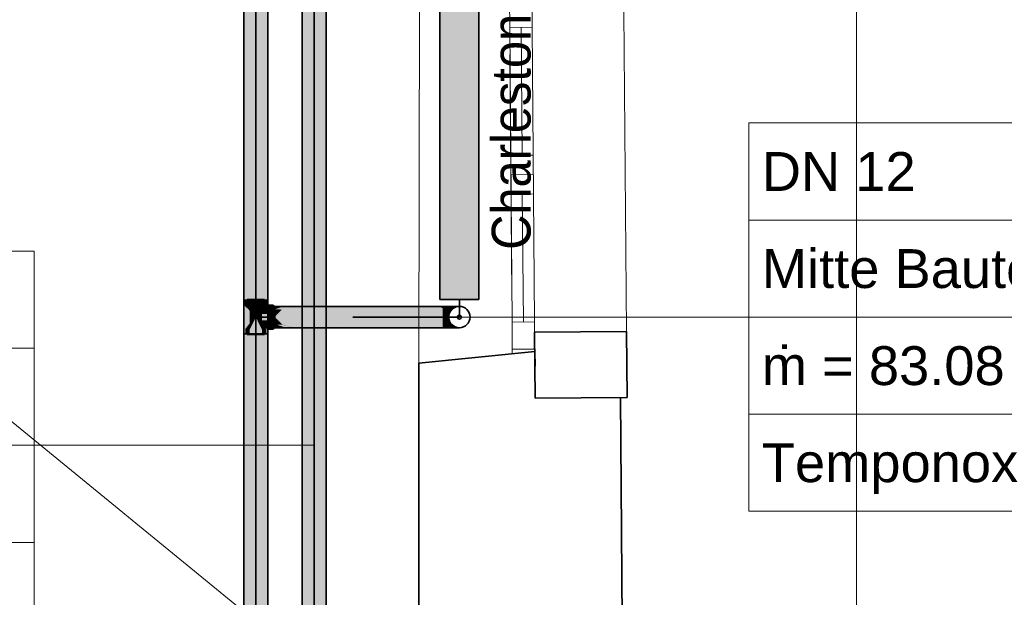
# Model space of a CAD drawing. Extents: x -208 to 552, y -140 to 454.
# Tile 35 of 47: x 238 to 289, y 221 to 250. Entities that reach past the tile are written whole.
import ezdxf
from ezdxf.lldxf.tags import DXFTag

# ---------------------------------------------------------------- set-up
doc = ezdxf.new("R2010")
doc.units = 0
doc.layers.get('0').update_dxf_attribs({"lineweight": 35})
for name, color, linetype, lineweight in [('0-Shading', 7, 'Continuous', 35), ('5_DG-BESTAND', 7, 'Continuous', 25), ('5_DG-FIRSTE-GRATE', 7, 'Continuous', 25), ('5_DG-NEU', 7, 'Continuous', 25), ('H_Heizkoerpertext', 7, 'Continuous', 35)]:
    doc.layers.add(name, color=color, linetype=linetype, lineweight=lineweight)
for name, color, linetype, lineweight, true_color in [('H_Heizkoerper', 1, 'Continuous', 35, 0xff0000), ('H_Heizkoerperflaeche', 7, 'Continuous', 35, 0xc0c0c0), ('H_Ruecklauf', 5, 'Continuous', 35, 0x0000ff), ('H_Ruecklauf_Beschriftung', 5, 'Continuous', 18, 0x0000ff), ('H_Vorlauf', 1, 'Continuous', 35, 0xff0000), ('H_Vorlauf_Beschriftung', 1, 'Continuous', 18, 0xff0000)]:
    doc.layers.add(name, color=color, linetype=linetype, lineweight=lineweight, true_color=true_color)
doc.styles.get("Standard").update_dxf_attribs({"font": 'arial.ttf'})
tags = doc.linetypes.add('ALL_S14', pattern=[0.002, 0.001, -0.001]).pattern_tags.tags
tags[6:7] = [DXFTag(74, 4), DXFTag(75, 0), DXFTag(340, '0'), DXFTag(46, 1.0), DXFTag(50, 0.0), DXFTag(44, 0.0), DXFTag(45, 0.0)]
tags[4:5] = [DXFTag(74, 4), DXFTag(75, 0), DXFTag(340, '0'), DXFTag(46, 1.0), DXFTag(50, 0.0), DXFTag(44, 0.0), DXFTag(45, 0.0)]

# ---------------------------------------------------------------- blocks, each defined once
blk = doc.blocks.new('Shading-A06HSU30NL', base_point=(253.809, 271.391))
at = {"layer": '0-Shading', "color": 14, "true_color": 0xa00000}
for points in [[(252.612, 269.924), (252.612, 177.406), (252.665, 269.924), (252.665, 177.406)], [(253.852, 269.924), (253.769, 269.924), (253.852, 235.308), (253.769, 235.18)], [(252.695, 268.438), (252.665, 267.605), (252.695, 177.406), (252.665, 177.428)], [(253.769, 235.18), (253.769, 200.48), (253.852, 235.308), (253.852, 200.428)]]:
    blk.add_solid(points, dxfattribs=at)
at = {"layer": '0-Shading', "color": 12, "true_color": 0xd90000}
for points in [[(252.695, 268.438), (252.695, 177.406), (252.922, 269.924), (252.922, 177.406)], [(253.573, 269.924), (253.542, 269.924), (253.737, 177.406), (253.542, 177.406)], [(253.573, 269.924), (253.737, 177.406), (253.737, 268.677)], [(253.737, 269.924), (253.737, 200.495), (253.769, 269.924), (253.769, 200.48)]]:
    blk.add_solid(points, dxfattribs=at)
at = {"layer": '0-Shading', "color": 1, "true_color": 0xfa0000}
for points in [[(252.922, 177.406), (253.232, 177.406), (252.922, 269.924), (253.232, 269.924)], [(253.232, 177.406), (253.542, 177.406), (253.232, 269.924), (253.542, 269.924)]]:
    blk.add_solid(points, dxfattribs=at)
blk = doc.blocks.new('Shading-A06HSU32NL', base_point=(250.769, 270.081))
at = {"layer": '0-Shading', "color": 172, "true_color": 0x0000d9}
for points in [[(249.695, 269.488), (249.695, 236.04), (249.922, 269.662), (249.922, 236.04)], [(250.542, 269.662), (250.542, 236.04), (250.769, 269.488), (250.769, 236.04)], [(249.922, 235.722), (249.922, 236.04), (249.695, 235.751), (249.695, 236.04)], [(249.922, 235.615), (249.922, 235.722), (249.695, 235.709), (249.695, 235.751)], [(249.883, 234.812), (249.823, 235.611), (249.695, 234.566), (249.695, 235.709)], [(249.695, 235.709), (249.922, 235.535), (249.922, 235.615)], [(250.769, 235.751), (250.769, 236.04), (250.542, 235.722), (250.542, 236.04)], [(250.769, 235.709), (250.769, 235.751), (250.542, 235.615), (250.542, 235.722)], [(250.542, 235.482), (250.769, 235.709), (250.64, 235.611)], [(250.769, 235.709), (250.542, 235.482), (250.616, 234.765), (250.552, 234.849)], [(250.542, 235.615), (250.542, 235.535), (250.769, 235.709)], [(250.769, 234.566), (250.769, 235.709), (250.616, 234.765)], [(249.922, 234.862), (249.922, 235.482), (249.883, 234.812), (249.823, 235.611)], [(249.922, 235.535), (249.823, 235.611), (249.922, 235.482)], [(250.64, 235.611), (250.542, 235.535), (250.542, 235.482)], [(250.542, 234.862), (250.552, 234.849), (250.542, 235.482)], [(249.695, 234.314), (249.886, 234.776), (249.695, 234.566), (249.883, 234.812)], [(249.695, 234.304), (249.91, 234.455), (249.695, 234.314), (249.886, 234.776)], [(249.886, 234.776), (249.922, 234.862), (249.883, 234.812)], [(249.922, 234.541), (249.922, 234.862), (249.91, 234.455), (249.886, 234.776)], [(250.542, 234.862), (250.552, 234.837), (250.552, 234.849)], [(250.542, 234.541), (250.559, 234.411), (250.542, 234.862), (250.552, 234.837)], [(250.552, 234.849), (250.552, 234.837), (250.616, 234.765), (250.606, 234.706)], [(250.552, 234.837), (250.559, 234.411), (250.606, 234.706)], [(250.573, 234.304), (250.606, 234.706), (250.559, 234.411)], [(250.573, 234.304), (250.769, 234.304), (250.606, 234.706), (250.769, 234.314)], [(250.606, 234.706), (250.769, 234.314), (250.616, 234.765), (250.769, 234.566)], [(249.91, 234.455), (249.695, 234.304), (249.89, 234.304)], [(249.89, 234.304), (249.695, 234.304), (249.695, 232.818)], [(249.922, 234.304), (249.89, 234.304), (249.695, 201.129), (249.695, 232.818)], [(249.922, 234.304), (249.695, 201.129), (249.922, 201.425)], [(249.922, 234.304), (249.91, 234.455), (249.89, 234.304)], [(249.91, 234.455), (249.922, 234.304), (249.922, 234.541)], [(250.542, 234.304), (250.559, 234.411), (250.542, 234.541)], [(250.559, 234.411), (250.542, 234.304), (250.573, 234.304)], [(250.573, 234.304), (250.542, 234.304), (250.769, 202.74), (250.542, 202.355)], [(250.769, 234.304), (250.573, 234.304), (250.769, 232.818)], [(250.573, 234.304), (250.769, 202.74), (250.769, 232.818)]]:
    blk.add_solid(points, dxfattribs=at)
at = {"layer": '0-Shading', "color": 5, "true_color": 0x0000fa}
for points in [[(249.922, 269.662), (249.922, 236.04), (250.232, 269.726), (250.232, 236.04)], [(250.232, 269.726), (250.232, 236.04), (250.542, 269.662), (250.542, 236.04)], [(250.232, 235.711), (250.232, 236.04), (249.922, 235.722), (249.922, 236.04)], [(250.232, 235.581), (250.232, 235.711), (249.922, 235.615), (249.922, 235.722)], [(250.542, 235.722), (250.542, 236.04), (250.232, 235.711), (250.232, 236.04)], [(250.542, 235.615), (250.542, 235.722), (250.232, 235.581), (250.232, 235.711)], [(249.922, 235.615), (249.922, 235.535), (250.232, 235.581), (250.232, 235.471)], [(250.232, 235.471), (249.922, 235.535), (250.232, 235.374), (249.922, 235.482)], [(250.153, 235.012), (250.174, 235.055), (249.922, 235.482), (250.153, 235.333)], [(250.153, 235.012), (249.922, 235.482), (249.922, 234.862)], [(250.232, 235.374), (249.922, 235.482), (250.232, 235.282)], [(250.232, 235.172), (250.153, 235.333), (250.174, 235.055)], [(250.232, 235.282), (250.153, 235.333), (250.232, 235.172)], [(250.232, 235.172), (250.174, 235.055), (250.232, 234.304)], [(250.232, 235.581), (250.232, 235.471), (250.542, 235.615), (250.542, 235.535)], [(250.542, 235.535), (250.232, 235.471), (250.542, 235.482), (250.232, 235.374)], [(250.542, 235.482), (250.232, 235.374), (250.232, 235.282)], [(250.31, 235.333), (250.232, 235.172), (250.542, 234.862), (250.31, 235.012)], [(250.31, 235.333), (250.232, 235.282), (250.232, 235.172)], [(250.232, 235.172), (250.542, 234.304), (250.542, 234.541)], [(250.542, 234.304), (250.232, 235.172), (250.232, 234.304)], [(250.31, 235.333), (250.542, 234.862), (250.542, 235.482)], [(250.232, 234.304), (250.174, 235.055), (249.922, 234.304), (249.922, 234.541)], [(249.922, 234.541), (250.153, 235.012), (249.922, 234.862)], [(250.31, 235.012), (250.542, 234.541), (250.542, 234.862)], [(249.922, 234.304), (249.922, 201.425), (250.232, 234.304), (250.232, 201.873)], [(250.232, 234.304), (250.232, 201.873), (250.542, 234.304), (250.542, 202.355)]]:
    blk.add_solid(points, dxfattribs=at)
at = {"layer": '0-Shading', "color": 174, "true_color": 0x0000a0}
for points in [[(249.612, 269.25), (249.612, 236.04), (249.695, 269.488), (249.695, 236.04)], [(250.769, 269.488), (250.769, 236.04), (250.852, 269.25), (250.852, 236.04)], [(249.695, 235.751), (249.695, 236.04), (249.612, 235.792), (249.612, 236.04)], [(249.612, 234.304), (249.655, 235.771), (249.612, 235.792)], [(249.612, 234.304), (249.695, 234.304), (249.655, 235.771), (249.695, 235.709)], [(249.695, 235.709), (249.695, 235.751), (249.655, 235.771)], [(250.852, 235.792), (250.852, 236.04), (250.769, 235.751), (250.769, 236.04)], [(250.769, 235.709), (250.769, 234.314), (250.809, 235.771), (250.769, 234.312)], [(250.809, 235.771), (250.769, 234.312), (250.852, 234.304), (250.77, 234.304)], [(250.809, 235.771), (250.769, 235.751), (250.769, 235.709)], [(250.809, 235.771), (250.852, 234.304), (250.852, 235.792)], [(249.695, 234.304), (249.612, 234.304), (249.695, 232.818), (249.612, 230.463)], [(250.769, 234.314), (250.769, 234.304), (250.769, 234.312)], [(250.769, 234.312), (250.769, 234.304), (250.77, 234.304)], [(250.852, 230.463), (250.769, 234.304), (250.769, 232.818)], [(250.852, 230.463), (250.852, 233.566), (250.769, 234.304), (250.77, 234.304)], [(250.852, 233.566), (250.852, 234.304), (250.77, 234.304)], [(249.612, 230.463), (249.612, 201.066), (249.695, 232.818), (249.695, 201.129)], [(250.769, 232.818), (250.769, 202.74), (250.852, 230.463), (250.852, 202.926)]]:
    blk.add_solid(points, dxfattribs=at)
at = {"layer": '0-Shading', "color": 172, "true_color": 0x0000cd}
for points in [[(250.67, 235.611), (251.1, 235.709), (250.769, 235.709)], [(250.67, 235.611), (251.093, 235.611), (251.1, 235.709), (251.1, 235.614)], [(251.093, 235.611), (251.1, 235.611), (251.1, 235.614)], [(250.734, 234.734), (250.67, 234.734), (250.769, 234.635)], [(251.008, 234.708), (250.994, 234.734), (250.769, 234.635), (250.734, 234.734)], [(251.008, 234.708), (250.769, 234.635), (251.048, 234.635)], [(250.995, 234.734), (250.994, 234.734), (251.018, 234.711), (251.008, 234.708)], [(250.995, 234.734), (251.018, 234.711), (251.067, 234.734), (251.069, 234.726)], [(251.093, 234.635), (251.018, 234.711), (251.048, 234.635), (251.008, 234.708)], [(251.1, 234.635), (251.069, 234.726), (251.093, 234.635), (251.018, 234.711)], [(251.069, 234.726), (251.093, 234.734), (251.067, 234.734)], [(251.1, 234.635), (251.093, 234.734), (251.069, 234.726)], [(251.093, 234.734), (251.1, 234.635), (251.1, 234.73)], [(251.1, 234.73), (251.1, 234.734), (251.093, 234.734)]]:
    blk.add_solid(points, dxfattribs=at)
at = {"layer": '0-Shading', "color": 174, "true_color": 0x0000b0}
for points in [[(251.1, 235.709), (251.1, 235.771), (250.769, 235.709), (250.83, 235.771)], [(251.205, 235.654), (251.233, 235.669), (251.205, 235.722)], [(251.233, 235.669), (251.331, 235.722), (251.205, 235.722)], [(251.573, 235.561), (252.511, 235.722), (251.205, 235.576), (251.665, 235.722)], [(251.271, 235.597), (251.665, 235.722), (251.233, 235.669), (251.331, 235.722)], [(253.962, 235.561), (256.916, 235.722), (251.573, 235.561), (252.511, 235.722)], [(256.916, 235.722), (254.8, 235.607), (259.627, 235.722), (259.637, 235.718)], [(259.637, 235.718), (254.8, 235.607), (259.883, 235.619), (259.883, 235.561)], [(259.637, 235.718), (259.822, 235.722), (259.627, 235.722)], [(259.822, 235.722), (259.637, 235.718), (259.883, 235.638), (259.883, 235.619)], [(259.883, 235.638), (259.883, 235.722), (259.822, 235.722)], [(259.941, 235.561), (259.883, 235.722), (259.883, 235.638)], [(259.941, 235.561), (259.996, 235.561), (259.883, 235.722), (260.097, 235.722)], [(251.233, 235.669), (251.205, 235.654), (251.261, 235.616), (251.205, 235.58)], [(251.205, 235.58), (251.205, 235.576), (251.261, 235.616), (251.271, 235.597)], [(251.573, 235.561), (251.205, 235.576), (251.205, 235.561)], [(254.8, 235.607), (253.962, 235.561), (254.69, 235.561)], [(259.883, 235.561), (254.8, 235.607), (254.69, 235.561)], [(259.883, 235.638), (259.883, 235.619), (259.903, 235.612)], [(259.903, 235.612), (259.883, 235.619), (259.938, 235.565), (259.883, 235.561)], [(259.883, 235.561), (259.941, 235.561), (259.938, 235.565)], [(251.205, 234.783), (251.205, 234.768), (251.29, 234.783), (251.322, 234.773)], [(251.322, 234.773), (251.205, 234.768), (251.413, 234.745)], [(251.426, 234.622), (251.665, 234.622), (251.205, 234.765), (251.205, 234.768)], [(251.205, 234.768), (251.665, 234.622), (251.413, 234.745), (251.809, 234.622)], [(251.205, 234.691), (251.233, 234.675), (251.205, 234.765), (251.261, 234.728)], [(251.233, 234.675), (251.205, 234.691), (251.205, 234.622)], [(251.331, 234.622), (251.233, 234.675), (251.205, 234.622)], [(251.233, 234.675), (251.331, 234.622), (251.261, 234.728), (251.426, 234.622)], [(251.322, 234.773), (251.573, 234.783), (251.29, 234.783)], [(251.573, 234.783), (251.322, 234.773), (252.037, 234.675), (251.413, 234.745)], [(251.809, 234.622), (252.251, 234.622), (251.413, 234.745), (252.037, 234.675)], [(251.573, 234.783), (252.037, 234.675), (251.669, 234.767)], [(251.603, 234.783), (251.573, 234.783), (251.669, 234.767)], [(252.511, 234.622), (251.603, 234.783), (251.669, 234.767)], [(252.511, 234.622), (256.916, 234.622), (251.603, 234.783), (253.962, 234.783)], [(252.037, 234.675), (252.511, 234.622), (251.669, 234.767)], [(252.251, 234.622), (252.511, 234.622), (252.037, 234.675)], [(254.015, 234.783), (253.962, 234.783), (254.017, 234.78)], [(254.8, 234.738), (254.69, 234.783), (254.017, 234.78), (254.015, 234.783)], [(259.883, 234.622), (259.883, 234.783), (254.8, 234.738), (254.69, 234.783)], [(259.883, 234.622), (254.8, 234.738), (256.916, 234.622)], [(260.097, 234.622), (259.996, 234.783), (259.883, 234.622), (259.883, 234.783)], [(250.769, 234.635), (250.83, 234.573), (251.048, 234.635), (251.056, 234.627)], [(251.082, 234.601), (251.056, 234.627), (251.067, 234.573), (250.83, 234.573)], [(251.056, 234.627), (251.093, 234.635), (251.048, 234.635)], [(251.093, 234.635), (251.056, 234.627), (251.1, 234.632), (251.1, 234.583)], [(251.09, 234.573), (251.082, 234.601), (251.067, 234.573), (251.082, 234.601)], [(251.1, 234.583), (251.082, 234.601), (251.1, 234.573), (251.09, 234.573)], [(251.1, 234.632), (251.1, 234.635), (251.093, 234.635)]]:
    blk.add_solid(points, dxfattribs=at)
at = {"layer": '0-Shading', "color": 174, "true_color": 0x000090}
for points in [[(251.1, 235.771), (251.1, 235.792), (250.83, 235.771), (250.852, 235.792)], [(250.83, 234.573), (250.852, 234.552), (251.067, 234.573), (251.07, 234.571)], [(251.07, 234.571), (250.852, 234.552), (251.1, 234.552)], [(251.07, 234.571), (251.09, 234.573), (251.067, 234.573)], [(251.09, 234.573), (251.07, 234.571), (251.1, 234.564), (251.1, 234.552)], [(251.1, 234.564), (251.1, 234.573), (251.09, 234.573)]]:
    blk.add_solid(points, dxfattribs=at)
at = {"layer": '0-Shading', "color": 174, "true_color": 0x00009b}
for points in [[(251.112, 235.784), (251.1, 235.792), (251.1, 235.768)], [(251.1, 235.743), (251.176, 235.741), (251.1, 235.768), (251.112, 235.784)], [(251.205, 235.678), (251.205, 235.722), (251.1, 235.743), (251.176, 235.741)], [(251.205, 235.678), (251.1, 235.743), (251.1, 235.711)], [(251.1, 235.711), (251.1, 235.709), (251.205, 235.678), (251.205, 235.649)], [(251.205, 234.696), (251.1, 234.635), (251.205, 234.666), (251.1, 234.633)], [(251.205, 234.666), (251.1, 234.633), (251.176, 234.603), (251.1, 234.602)], [(251.205, 234.666), (251.176, 234.603), (251.205, 234.622)], [(251.176, 234.603), (251.1, 234.602), (251.112, 234.56), (251.1, 234.577)], [(251.1, 234.577), (251.1, 234.552), (251.112, 234.56)]]:
    blk.add_solid(points, dxfattribs=at)
at = {"layer": '0-Shading', "color": 172, "true_color": 0x0000cb}
for points in [[(251.205, 235.649), (251.1, 235.709), (251.205, 235.57), (251.1, 235.585)], [(251.1, 235.585), (251.1, 235.482), (251.205, 235.57), (251.205, 235.447)], [(251.205, 234.897), (251.1, 234.862), (251.205, 234.774), (251.1, 234.759)], [(251.1, 234.759), (251.1, 234.635), (251.205, 234.774), (251.205, 234.696)]]:
    blk.add_solid(points, dxfattribs=at)
at = {"layer": '0-Shading', "color": 174, "true_color": 0x0000ac}
for points in [[(260.095, 235.719), (259.996, 235.561), (260.15, 235.645)], [(260.097, 235.722), (260.095, 235.719), (260.292, 235.722), (260.15, 235.645)], [(260.292, 235.722), (260.15, 235.645), (260.291, 235.719), (260.171, 235.619)], [(260.291, 235.719), (260.296, 235.722), (260.292, 235.722)], [(260.15, 235.645), (259.996, 235.561), (260.171, 235.619), (260.101, 235.561)], [(260.121, 235.172), (260.149, 235.172), (260.13, 235.196)], [(260.248, 234.923), (260.149, 235.172), (260.225, 234.882), (260.121, 235.172)], [(260.13, 235.196), (260.149, 235.172), (260.225, 235.462), (260.248, 235.421)], [(260.225, 235.462), (260.248, 235.421), (260.233, 235.483), (260.257, 235.442)], [(260.257, 235.442), (260.304, 235.561), (260.233, 235.483), (260.261, 235.561)], [(260.097, 234.622), (260.296, 234.622), (259.996, 234.783), (260.121, 234.767)], [(260.121, 234.767), (260.101, 234.783), (259.996, 234.783)], [(260.225, 234.882), (260.256, 234.798), (260.248, 234.923), (260.304, 234.783)], [(260.256, 234.798), (260.261, 234.783), (260.304, 234.783)]]:
    blk.add_solid(points, dxfattribs=at)
at = {"layer": '0-Shading', "color": 174, "true_color": 0x0000a6}
for points in [[(260.291, 235.719), (260.171, 235.619), (260.29, 235.619), (260.219, 235.577)], [(260.29, 235.619), (260.467, 235.722), (260.291, 235.719), (260.296, 235.722)], [(260.121, 235.577), (260.101, 235.561), (260.192, 235.561)], [(260.219, 235.577), (260.171, 235.619), (260.192, 235.561), (260.121, 235.577)], [(260.121, 234.767), (260.29, 234.726), (260.101, 234.783), (260.219, 234.767)], [(260.219, 234.767), (260.192, 234.783), (260.101, 234.783)], [(260.296, 234.622), (260.467, 234.622), (260.121, 234.767), (260.29, 234.726)]]:
    blk.add_solid(points, dxfattribs=at)
at = {"layer": '0-Shading', "color": 174, "true_color": 0x00009d}
for points in [[(260.295, 235.577), (260.598, 235.722), (260.29, 235.619), (260.467, 235.722)], [(260.219, 235.577), (260.192, 235.561), (260.261, 235.561)], [(260.29, 235.619), (260.219, 235.577), (260.295, 235.577), (260.261, 235.561)], [(260.219, 234.767), (260.381, 234.726), (260.192, 234.783), (260.295, 234.767)], [(260.295, 234.767), (260.261, 234.783), (260.192, 234.783)], [(260.29, 234.726), (260.59, 234.626), (260.219, 234.767), (260.381, 234.726)], [(260.467, 234.622), (260.598, 234.622), (260.29, 234.726), (260.59, 234.626)]]:
    blk.add_solid(points, dxfattribs=at)
at = {"layer": '0-Shading', "color": 174, "true_color": 0x000092}
for points in [[(260.304, 235.561), (260.68, 235.722), (260.295, 235.577), (260.598, 235.722)], [(260.261, 235.561), (260.304, 235.561), (260.295, 235.577)], [(260.295, 234.767), (260.261, 234.783), (260.295, 234.767)], [(260.304, 234.783), (260.261, 234.783), (260.438, 234.726), (260.295, 234.767)], [(260.295, 234.767), (260.383, 234.725), (260.438, 234.726), (260.672, 234.626)], [(260.59, 234.626), (260.599, 234.622), (260.381, 234.726), (260.383, 234.725)], [(260.383, 234.725), (260.599, 234.622), (260.672, 234.626), (260.68, 234.622)], [(260.598, 234.622), (260.599, 234.622), (260.59, 234.626)]]:
    blk.add_solid(points, dxfattribs=at)
at = {"layer": '0-Shading', "color": 176, "true_color": 0x000085}
for points in [[(260.319, 235.561), (260.708, 235.722), (260.304, 235.561), (260.68, 235.722)], [(260.681, 234.622), (260.304, 234.783), (260.672, 234.626)], [(260.681, 234.622), (260.708, 234.622), (260.304, 234.783), (260.319, 234.783)], [(260.68, 234.622), (260.681, 234.622), (260.672, 234.626)]]:
    blk.add_solid(points, dxfattribs=at)
at = {"layer": '0-Shading', "color": 5, "true_color": 0x0000fd}
for points in [[(250.872, 235.333), (250.392, 235.333), (250.856, 235.172), (250.232, 235.172)], [(250.856, 235.172), (250.232, 235.172), (250.872, 235.012), (250.392, 235.012)], [(250.884, 235.333), (250.872, 235.333), (250.857, 235.172), (250.856, 235.172)], [(250.857, 235.172), (250.856, 235.172), (250.884, 235.012), (250.872, 235.012)], [(250.857, 235.172), (251.015, 235.172), (250.884, 235.333), (251.066, 235.333)], [(250.884, 235.012), (251.066, 235.012), (250.857, 235.172), (251.015, 235.172)], [(251.015, 235.172), (251.1, 235.172), (251.066, 235.333), (251.1, 235.333)], [(251.066, 235.012), (251.1, 235.012), (251.015, 235.172), (251.1, 235.172)]]:
    blk.add_solid(points, dxfattribs=at)
at = {"layer": '0-Shading', "color": 5, "true_color": 0x0000f5}
for points in [[(250.919, 235.482), (250.542, 235.482), (250.906, 235.441), (250.392, 235.333)], [(250.906, 235.441), (250.392, 235.333), (250.872, 235.333)], [(250.884, 235.333), (250.948, 235.45), (250.872, 235.333), (250.906, 235.441)], [(251.1, 235.482), (250.948, 235.45), (251.066, 235.333), (250.884, 235.333)], [(250.965, 235.482), (250.919, 235.482), (250.948, 235.45), (250.906, 235.441)], [(250.948, 235.45), (251.1, 235.482), (250.965, 235.482)], [(251.1, 235.482), (251.066, 235.333), (251.1, 235.367)], [(251.066, 235.333), (251.1, 235.333), (251.1, 235.367)], [(251.331, 235.319), (251.573, 235.561), (251.205, 235.516), (251.205, 235.561)], [(251.205, 235.516), (251.205, 235.193), (251.261, 235.428), (251.21, 235.199)], [(251.205, 235.193), (251.209, 235.193), (251.21, 235.199)], [(251.205, 235.172), (251.209, 235.193), (251.205, 235.193)], [(251.205, 235.172), (252.738, 235.172), (251.209, 235.193)], [(251.205, 235.172), (251.205, 235.151), (251.209, 235.151)], [(251.205, 235.172), (251.209, 235.151), (251.229, 235.148)], [(251.229, 235.148), (253.962, 234.783), (251.205, 235.172), (252.738, 235.172)], [(251.209, 235.193), (252.738, 235.172), (251.573, 235.561), (253.962, 235.561)], [(251.209, 235.193), (251.573, 235.561), (251.21, 235.199)], [(251.21, 235.199), (251.331, 235.319), (251.261, 235.428)], [(254.015, 235.561), (253.962, 235.561), (253.972, 235.172), (252.738, 235.172)], [(253.972, 235.172), (252.738, 235.172), (254.015, 234.783), (253.962, 234.783)], [(254.529, 235.172), (254.69, 235.561), (253.972, 235.172), (254.015, 235.561)], [(254.69, 234.783), (254.529, 235.172), (254.015, 234.783), (253.972, 235.172)], [(259.883, 235.172), (259.883, 235.561), (254.529, 235.172), (254.69, 235.561)], [(259.883, 234.783), (259.883, 235.172), (254.69, 234.783), (254.529, 235.172)], [(250.872, 235.012), (250.392, 235.012), (250.888, 234.961), (250.542, 234.862)], [(250.888, 234.961), (250.542, 234.862), (250.919, 234.862)], [(250.884, 235.012), (250.872, 235.012), (250.908, 234.967), (250.888, 234.961)], [(250.908, 234.967), (251.066, 235.012), (250.884, 235.012)], [(250.965, 234.862), (250.908, 234.967), (250.919, 234.862), (250.888, 234.961)], [(251.066, 235.012), (250.908, 234.967), (251.1, 234.862), (250.965, 234.862)], [(251.066, 235.012), (251.1, 234.862), (251.1, 234.978)], [(251.1, 234.978), (251.1, 235.012), (251.066, 235.012)], [(251.261, 234.916), (251.21, 235.145), (251.205, 234.829), (251.205, 235.151)], [(251.205, 235.151), (251.21, 235.145), (251.209, 235.151)], [(251.29, 234.783), (251.261, 234.916), (251.205, 234.783), (251.205, 234.829)], [(251.21, 235.145), (251.229, 235.148), (251.209, 235.151)], [(251.21, 235.145), (251.573, 234.783), (251.229, 235.148), (251.603, 234.783)], [(251.573, 234.783), (251.21, 235.145), (251.29, 234.783)], [(251.603, 234.783), (253.962, 234.783), (251.229, 235.148)]]:
    blk.add_solid(points, dxfattribs=at)
at = {"layer": '0-Shading', "color": 172, "true_color": 0x0000e4}
for points in [[(250.67, 235.611), (250.542, 235.482), (250.995, 235.611), (250.919, 235.482)], [(250.919, 235.482), (250.965, 235.482), (250.995, 235.611), (251.093, 235.611)], [(250.965, 235.482), (251.1, 235.482), (251.093, 235.611), (251.1, 235.611)], [(250.708, 234.862), (250.542, 234.862), (250.734, 234.734), (250.67, 234.734)], [(250.919, 234.862), (250.708, 234.862), (250.995, 234.734), (250.734, 234.734)], [(250.919, 234.862), (251.072, 234.755), (250.965, 234.862)], [(250.919, 234.862), (250.995, 234.734), (251.072, 234.755), (251.067, 234.734)], [(250.965, 234.862), (251.072, 234.755), (251.1, 234.862)], [(251.067, 234.734), (251.093, 234.734), (251.072, 234.755)], [(251.072, 234.755), (251.093, 234.734), (251.1, 234.862), (251.1, 234.734)]]:
    blk.add_solid(points, dxfattribs=at)
at = {"layer": '0-Shading', "color": 5, "true_color": 0x0000e7}
for points in [[(251.205, 235.447), (251.1, 235.482), (251.205, 235.205), (251.1, 235.303)], [(251.1, 235.303), (251.1, 235.172), (251.205, 235.205), (251.205, 235.172)], [(251.205, 235.172), (251.1, 235.172), (251.205, 235.14), (251.1, 235.041)], [(251.1, 235.041), (251.1, 234.862), (251.205, 235.14), (251.205, 234.897)]]:
    blk.add_solid(points, dxfattribs=at)
at = {"layer": '0-Shading', "color": 5, "true_color": 0x0000f4}
for points in [[(259.941, 235.561), (259.883, 235.172), (259.986, 235.466), (259.956, 235.184)], [(259.883, 235.172), (259.941, 235.561), (259.883, 235.561)], [(259.883, 235.172), (259.954, 235.172), (259.956, 235.184)], [(259.883, 234.783), (259.995, 234.791), (259.883, 235.172), (259.954, 235.172)], [(259.941, 235.561), (259.943, 235.557), (259.996, 235.561), (259.995, 235.554)], [(259.943, 235.557), (259.986, 235.466), (259.995, 235.554)], [(259.883, 234.783), (259.996, 234.783), (259.995, 234.791)]]:
    blk.add_solid(points, dxfattribs=at)
at = {"layer": '0-Shading', "color": 5, "true_color": 0x0000ec}
for points in [[(260.008, 235.209), (259.956, 235.184), (260.021, 235.172), (259.954, 235.172)], [(259.995, 234.791), (260.095, 234.812), (259.954, 235.172), (260.026, 235.149)], [(260.026, 235.149), (260.021, 235.172), (259.954, 235.172)], [(259.986, 235.466), (259.956, 235.184), (260.054, 235.331), (260.031, 235.22)], [(259.986, 235.466), (260.054, 235.331), (259.995, 235.554), (260.095, 235.533)], [(259.995, 235.554), (260.095, 235.533), (259.996, 235.561), (260.098, 235.546)], [(260.098, 235.546), (260.101, 235.561), (259.996, 235.561)], [(260.031, 235.22), (260.008, 235.209), (260.026, 235.196)], [(260.008, 235.209), (260.021, 235.172), (260.026, 235.196)], [(259.996, 234.783), (260.101, 234.783), (259.995, 234.791), (260.095, 234.812)]]:
    blk.add_solid(points, dxfattribs=at)
at = {"layer": '0-Shading', "color": 172, "true_color": 0x0000dd}
for points in [[(260.078, 235.172), (260.026, 235.196), (260.021, 235.172)], [(260.026, 235.149), (260.099, 235.099), (260.021, 235.172), (260.085, 235.149)], [(260.085, 235.149), (260.078, 235.172), (260.021, 235.172)], [(260.078, 235.172), (260.053, 235.228), (260.026, 235.196), (260.031, 235.22)], [(260.054, 235.331), (260.031, 235.22), (260.088, 235.267)], [(260.048, 235.234), (260.031, 235.22), (260.053, 235.228)], [(260.088, 235.267), (260.048, 235.234), (260.099, 235.246), (260.053, 235.228)], [(260.099, 235.246), (260.053, 235.228), (260.085, 235.196)], [(260.053, 235.228), (260.078, 235.172), (260.085, 235.196)], [(260.054, 235.331), (260.099, 235.246), (260.095, 235.533), (260.174, 235.501)], [(260.095, 235.533), (260.174, 235.501), (260.098, 235.546), (260.179, 235.519)], [(260.098, 235.546), (260.179, 235.519), (260.101, 235.561), (260.187, 235.546)], [(260.187, 235.546), (260.192, 235.561), (260.101, 235.561)], [(260.095, 234.812), (260.174, 234.844), (260.026, 235.149), (260.099, 235.099)], [(260.095, 234.812), (260.179, 234.825), (260.153, 234.835)], [(260.095, 234.812), (260.101, 234.783), (260.179, 234.825), (260.192, 234.783)], [(260.179, 234.825), (260.174, 234.844), (260.153, 234.835)]]:
    blk.add_solid(points, dxfattribs=at)
at = {"layer": '0-Shading', "color": 172, "true_color": 0x0000c7}
for points in [[(260.085, 235.196), (260.078, 235.172), (260.121, 235.172)], [(260.178, 235.013), (260.121, 235.172), (260.099, 235.099), (260.078, 235.172)], [(260.099, 235.246), (260.085, 235.196), (260.13, 235.196), (260.121, 235.172)], [(260.099, 235.246), (260.13, 235.196), (260.174, 235.501), (260.225, 235.462)], [(260.174, 235.501), (260.225, 235.462), (260.179, 235.519), (260.233, 235.483)], [(260.179, 235.519), (260.233, 235.483), (260.187, 235.546), (260.246, 235.519)], [(260.246, 235.519), (260.261, 235.561), (260.187, 235.546), (260.192, 235.561)], [(260.174, 234.844), (260.225, 234.882), (260.099, 235.099), (260.178, 235.013)], [(260.174, 234.844), (260.179, 234.825), (260.225, 234.882), (260.256, 234.798)], [(260.256, 234.798), (260.179, 234.825), (260.261, 234.783), (260.187, 234.798)], [(260.187, 234.798), (260.192, 234.783), (260.261, 234.783)]]:
    blk.add_solid(points, dxfattribs=at)
at = {"layer": '0-Shading', "color": 174, "true_color": 0x00008e}
for points in [[(260.149, 235.172), (260.158, 235.172), (260.248, 235.421), (260.244, 235.38)], [(260.244, 234.964), (260.158, 235.172), (260.248, 234.923), (260.149, 235.172)], [(260.244, 235.38), (260.319, 235.561), (260.248, 235.421), (260.304, 235.561)], [(260.304, 234.783), (260.319, 234.783), (260.248, 234.923), (260.244, 234.964)]]:
    blk.add_solid(points, dxfattribs=at)
blk = doc.blocks.new('Referenz-A06HSU36NL', base_point=(-177.958, -120.344))
at = {"layer": '5_DG-BESTAND', "color": 0, "lineweight": 13}
for p, q in [((258.686, 272.13), (258.626, 232.798)), ((269.172, 250.916), (269.312, 234.435))]:
    blk.add_line(p, q, dxfattribs=at)
at = {"layer": '5_DG-BESTAND', "color": 0, "lineweight": 35}
for p, q in [((264.582, 234.397), (269.312, 234.435)), ((264.609, 230.997), (264.582, 234.397)), ((269.312, 234.435), (269.339, 231.035)), ((258.626, 232.798), (264.591, 233.396)), ((264.591, 233.396), (264.602, 232.65)), ((258.618, 232.051), (258.626, 232.798)), ((258.618, 213.998), (258.618, 232.051)), ((269.339, 231.035), (264.609, 230.997)), ((268.997, 231.032), (269.46, 174.084))]:
    blk.add_line(p, q, dxfattribs=at)
at = {"layer": '5_DG-FIRSTE-GRATE', "color": 0, "linetype": 'ALL_S14', "lineweight": 18, "ltscale": 0.18}
for p, q in [((281.159, 336.412), (281.159, 174.084)), ((206.559, 255.248), (281.159, 194.194))]:
    blk.add_line(p, q, dxfattribs=at)
at = {"layer": '5_DG-NEU', "color": 0, "lineweight": 13}
for p, q in [((263.301, 250.094), (263.29, 251.494)), ((264.45, 251.503), (264.461, 250.103)), ((263.301, 250.094), (264.461, 250.103)), ((264.461, 250.103), (263.301, 250.094)), ((263.421, 234.919), (263.301, 250.094)), ((263.933, 243.511), (263.881, 250.098)), ((264.461, 250.103), (264.581, 234.928)), ((263.312, 248.694), (263.41, 236.319)), ((263.353, 243.506), (264.513, 243.516)), ((263.361, 242.506), (264.521, 242.516)), ((263.369, 241.506), (264.529, 241.516)), ((264.001, 234.924), (263.949, 241.511)), ((264.581, 234.928), (263.421, 234.919)), ((263.421, 234.919), (264.581, 234.928)), ((263.433, 233.519), (263.421, 234.919)), ((264.581, 234.928), (264.592, 233.528)), ((264.592, 233.528), (263.433, 233.519)), ((263.433, 233.519), (263.434, 233.28))]:
    blk.add_line(p, q, dxfattribs=at)
blk = doc.blocks.new('Heizkörper-A06HSU3GNL', base_point=(257.922, 233.286))
at = {"color": 0, "linetype": 'ByBlock', "lineweight": -2, "ltscale": 0.35}
for p, q in [((259.708, 269.192), (261.708, 269.192)), ((259.708, 236.072), (259.708, 269.192)), ((261.708, 269.192), (261.708, 236.072)), ((261.708, 236.072), (259.708, 236.072))]:
    blk.add_line(p, q, dxfattribs=at)
at = {"layer": 'H_Heizkoerperflaeche', "linetype": 'ByBlock', "lineweight": -2, "ltscale": 0.35}
blk.add_solid([(259.708, 269.192), (261.708, 269.192), (259.708, 236.072), (261.708, 236.072)], dxfattribs=at)
at = {"layer": 'H_Ruecklauf', "linetype": 'ByBlock', "lineweight": -2, "ltscale": 0.35}
blk.add_line((260.708, 236.072), (260.708, 235.172), dxfattribs=at)
blk.add_circle((260.708, 235.172), 0.1, dxfattribs=at)
at = {"layer": 'H_Vorlauf', "color": 0, "linetype": 'ByBlock', "lineweight": -2, "ltscale": 0.35}
for p, q in [((260.708, 269.192), (260.708, 270.792)), ((261.508, 270.392), (261.508, 269.592)), ((261.108, 269.992), (261.508, 269.992))]:
    blk.add_line(p, q, dxfattribs=at)
for radius in [0.4, 0.3, 0.2, 0.1]:
    blk.add_circle((260.708, 269.992), radius, dxfattribs=at)
at = {"layer": 'H_Heizkoerpertext', "linetype": 'ByBlock', "lineweight": -2, "ltscale": 0.35, "insert": (262.375, 238.637), "char_height": 2, "attachment_point": 1, "rotation": 90}
blk.add_mtext('{\\W0.9;\\fArial;Charleston 900 1656 100}', dxfattribs=at)
blk = doc.blocks.new('Rohr - 1703-A06HSU3SNL', base_point=(250.232, 235.172))
at = {"color": 0, "linetype": 'ByBlock', "lineweight": -2, "ltscale": 0.35}
for p, q in [((251.232, 235.172), (250.232, 235.172)), ((260.708, 235.172), (255.232, 235.172))]:
    blk.add_line(p, q, dxfattribs=at)
blk = doc.blocks.new('Bauteilbeschriftung-A06HSU3UNL', base_point=(259.883, 225.172))
at = {"color": 0, "lineweight": -2}
for p, q in [((275.611, 245.172), (311.464, 245.172)), ((275.611, 225.172), (275.611, 245.172)), ((275.611, 240.172), (311.464, 240.172)), ((275.611, 235.172), (311.464, 235.172)), ((275.611, 230.172), (311.464, 230.172)), ((311.464, 225.172), (275.611, 225.172))]:
    blk.add_line(p, q, dxfattribs=at)
at = {"color": 0, "linetype": 'ByBlock', "lineweight": -2, "ltscale": 0.18}
blk.add_line((275.611, 235.172), (259.883, 235.172), dxfattribs=at)
at = {"color": 0, "linetype": 'ByBlock', "lineweight": -2, "ltscale": 0.18, "char_height": 2, "attachment_point": 1}
for s, insert in [('{\\fArial;DN 12}', (276.277, 243.672)), ('{\\fArial;Mitte Bauteil = 5 cm ab FFB}', (276.277, 238.672)), ('{\\fArial;ṁ = 83.08 kg/h}', (276.277, 233.672)), ('{\\fArial;Temponox }', (276.277, 228.672))]:
    blk.add_mtext(s, dxfattribs=dict(at, insert=insert))
blk = doc.blocks.new('Rohr - 1703-A06HSU5ONL', base_point=(119.693, 235.172))
at = {"color": 0, "linetype": 'ByBlock', "lineweight": -2, "ltscale": 0.35}
blk.add_line((250.232, 235.172), (250.232, 336.67), dxfattribs=at)
blk = doc.blocks.new('T-Stück-A06HSU5SNL', base_point=(249.782, 234.272))
at = {"color": 0, "lineweight": -2}
for p, q in [((250.682, 236.072), (249.782, 236.072)), ((251.132, 234.722), (251.132, 235.622)), ((249.782, 234.272), (250.682, 234.272))]:
    blk.add_line(p, q, dxfattribs=at)
blk = doc.blocks.new('Rohr - 1703-A06HSU5WNL', base_point=(253.232, 175.784))
at = {"color": 0, "linetype": 'ByBlock', "lineweight": -2, "ltscale": 0.35}
blk.add_line((253.232, 175.784), (253.232, 270.792), dxfattribs=at)
blk = doc.blocks.new('Bauteilbeschriftung-A06HSU5YNL', base_point=(201.414, 218.569))
at = {"color": 0, "lineweight": -2}
for p, q in [((201.414, 238.569), (238.821, 238.569)), ((238.821, 238.569), (238.821, 218.569)), ((201.414, 233.569), (238.821, 233.569)), ((201.414, 228.569), (238.821, 228.569)), ((201.414, 223.569), (238.821, 223.569))]:
    blk.add_line(p, q, dxfattribs=at)
at = {"color": 0, "linetype": 'ByBlock', "lineweight": -2, "ltscale": 0.18}
blk.add_line((238.821, 228.569), (253.232, 228.569), dxfattribs=at)
blk = doc.blocks.new('Rohr - 1703-A06HSU64NL', base_point=(250.232, 199.444))
at = {"color": 0, "linetype": 'ByBlock', "lineweight": -2, "ltscale": 0.35}
blk.add_line((250.232, 199.444), (250.232, 235.172), dxfattribs=at)
blk = doc.blocks.new('Geometrie-A06HSU7ONL', base_point=(-78.254, 159.517))
at = {"layer": 'H_Ruecklauf', "lineweight": -2}
for p, q in [((249.612, 335.74), (249.612, 236.04)), ((250.852, 236.04), (250.852, 335.74)), ((249.612, 236.04), (249.975, 236.04)), ((249.612, 236.04), (249.612, 234.304)), ((249.975, 236.04), (249.612, 236.04)), ((249.975, 236.04), (250.488, 236.04)), ((250.488, 236.04), (249.975, 236.04)), ((250.488, 236.04), (250.852, 236.04)), ((250.852, 236.04), (250.488, 236.04)), ((250.769, 235.709), (250.67, 235.611)), ((250.67, 235.611), (250.769, 235.709)), ((250.83, 235.771), (250.769, 235.709)), ((250.769, 235.709), (250.83, 235.771)), ((250.852, 235.792), (250.83, 235.771)), ((250.83, 235.771), (250.852, 235.792)), ((250.852, 234.304), (250.852, 236.04)), ((251.1, 235.792), (250.852, 235.792)), ((251.1, 234.552), (251.1, 235.792)), ((251.1, 235.792), (251.205, 235.722)), ((251.1, 235.792), (251.1, 235.771)), ((251.1, 235.771), (251.1, 235.792)), ((251.1, 235.771), (251.1, 235.709)), ((251.1, 235.709), (251.1, 235.771)), ((251.1, 235.709), (251.1, 235.611)), ((251.1, 235.611), (251.1, 235.709)), ((251.205, 234.622), (251.205, 235.722)), ((259.883, 235.722), (251.205, 235.722)), ((251.205, 235.722), (251.205, 235.4)), ((259.883, 234.622), (259.883, 235.722)), ((260.097, 235.722), (259.883, 235.722)), ((259.883, 235.722), (259.883, 235.4)), ((260.296, 235.722), (260.097, 235.722)), ((260.467, 235.722), (260.296, 235.722)), ((260.598, 235.722), (260.467, 235.722)), ((260.68, 235.722), (260.598, 235.722)), ((260.708, 235.722), (260.68, 235.722)), ((250.392, 235.333), (250.232, 235.172)), ((250.232, 235.172), (250.392, 235.333)), ((250.232, 235.172), (250.392, 235.012)), ((250.392, 235.012), (250.232, 235.172)), ((250.542, 235.482), (250.392, 235.333)), ((250.392, 235.333), (250.542, 235.482)), ((250.67, 235.611), (250.542, 235.482)), ((250.542, 235.482), (250.67, 235.611)), ((251.1, 235.611), (251.1, 235.482)), ((251.1, 235.482), (251.1, 235.611)), ((251.1, 235.482), (251.1, 235.333)), ((251.1, 235.333), (251.1, 235.482)), ((251.1, 235.333), (251.1, 235.172)), ((251.1, 235.172), (251.1, 235.333)), ((251.1, 235.172), (251.1, 235.012)), ((251.1, 235.012), (251.1, 235.172)), ((251.205, 235.4), (251.205, 234.944)), ((259.883, 235.4), (259.883, 234.944)), ((250.392, 235.012), (250.542, 234.862)), ((250.542, 234.862), (250.392, 235.012)), ((250.542, 234.862), (250.67, 234.734)), ((250.67, 234.734), (250.542, 234.862)), ((250.67, 234.734), (250.769, 234.635)), ((250.769, 234.635), (250.67, 234.734)), ((251.1, 235.012), (251.1, 234.862)), ((251.1, 234.862), (251.1, 235.012)), ((251.1, 234.862), (251.1, 234.734)), ((251.1, 234.734), (251.1, 234.862)), ((251.1, 234.734), (251.1, 234.635)), ((251.1, 234.635), (251.1, 234.734)), ((251.205, 234.944), (251.205, 234.622)), ((259.883, 234.944), (259.883, 234.622)), ((249.612, 234.304), (249.612, 201.066)), ((249.612, 234.304), (249.975, 234.304)), ((249.975, 234.304), (249.612, 234.304)), ((249.975, 234.304), (250.488, 234.304)), ((250.488, 234.304), (249.975, 234.304)), ((250.488, 234.304), (250.852, 234.304)), ((250.852, 234.304), (250.488, 234.304)), ((250.769, 234.635), (250.83, 234.573)), ((250.83, 234.573), (250.769, 234.635)), ((250.83, 234.573), (250.852, 234.552)), ((250.852, 234.552), (250.83, 234.573)), ((251.1, 234.552), (250.852, 234.552)), ((250.852, 201.066), (250.852, 234.304)), ((251.1, 234.635), (251.1, 234.573)), ((251.1, 234.573), (251.1, 234.635)), ((251.1, 234.552), (251.205, 234.622)), ((251.1, 234.573), (251.1, 234.552)), ((251.1, 234.552), (251.1, 234.573)), ((251.205, 234.622), (259.883, 234.622)), ((260.097, 234.622), (259.883, 234.622)), ((260.296, 234.622), (260.097, 234.622)), ((260.467, 234.622), (260.296, 234.622)), ((260.598, 234.622), (260.467, 234.622)), ((260.68, 234.622), (260.598, 234.622)), ((260.708, 234.622), (260.68, 234.622))]:
    blk.add_line(p, q, dxfattribs=at)
blk.add_circle((260.708, 235.172), 0.55, dxfattribs=at)
blk.add_circle((260.708, 235.172), 0.55, dxfattribs=at)
blk = doc.blocks.new('Geometrie-A06HSU7QNL', base_point=(-78.254, 158.637))
at = {"layer": 'H_Vorlauf', "lineweight": -2}
for p, q in [((252.612, 269.924), (252.612, 177.406)), ((253.852, 177.406), (253.852, 269.924))]:
    blk.add_line(p, q, dxfattribs=at)

msp = doc.modelspace()

# ---------------------------------------------------------------- block references
at = {"color": 251, "lineweight": 25, "ltscale": 0.25, "true_color": 0x585858}
msp.add_blockref('Referenz-A06HSU36NL', (-177.958, -120.344), dxfattribs=at)
at = {"linetype": 'Continuous', "ltscale": 0.35}
for name, p in [('Geometrie-A06HSU7ONL', (-78.254, 159.517)), ('Geometrie-A06HSU7QNL', (-78.254, 158.637))]:
    msp.add_blockref(name, p, dxfattribs=at)
for name, p in [('Shading-A06HSU30NL', (253.809, 271.391)), ('Shading-A06HSU32NL', (250.769, 270.081))]:
    msp.add_blockref(name, p)
at = {"layer": 'H_Heizkoerper', "ltscale": 0.35}
msp.add_blockref('Heizkörper-A06HSU3GNL', (257.922, 233.286), dxfattribs=at)
at = {"layer": 'H_Ruecklauf', "ltscale": 0.35}
for name, p in [('Rohr - 1703-A06HSU5ONL', (119.693, 235.172)), ('T-Stück-A06HSU5SNL', (249.782, 234.272)), ('Rohr - 1703-A06HSU3SNL', (250.232, 235.172)), ('Rohr - 1703-A06HSU64NL', (250.232, 199.444))]:
    msp.add_blockref(name, p, dxfattribs=at)
at = {"layer": 'H_Ruecklauf_Beschriftung', "ltscale": 0.18}
msp.add_blockref('Bauteilbeschriftung-A06HSU3UNL', (259.883, 225.172), dxfattribs=at)
at = {"layer": 'H_Vorlauf', "ltscale": 0.35}
msp.add_blockref('Rohr - 1703-A06HSU5WNL', (253.232, 175.784), dxfattribs=at)
at = {"layer": 'H_Vorlauf_Beschriftung', "ltscale": 0.18}
msp.add_blockref('Bauteilbeschriftung-A06HSU5YNL', (201.414, 218.569), dxfattribs=at)

doc.saveas('drawing.dxf')
